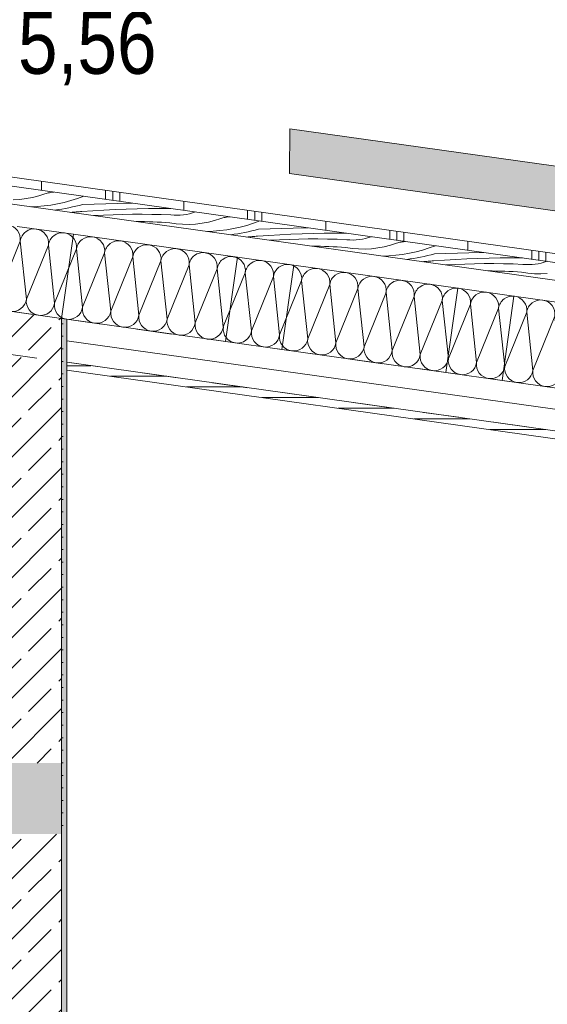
# Model space of a CAD drawing. Header units: metres. Extents: x 0 to 334, y 0 to 60.
# Tile 59 of 72: x 108.05 to 109.54, y 16.04 to 18.82. Entities that reach past the tile are written whole.
import ezdxf

# ---------------------------------------------------------------- set-up
doc = ezdxf.new("R2010")
doc.units = ezdxf.units.M
doc.header["$MEASUREMENT"] = 0
doc.linetypes.add('Strichlinie eng', pattern=[0.115, 0.075, -0.04])
for name, color, linetype in [('Neubau_0', 7, 'Continuous'), ('Neubau_00 Schraffuren', 7, 'Continuous'), ('Neubau_10 Wand außen', 7, 'Continuous'), ('Neubau_24 Dachhaut', 7, 'Continuous'), ('Neubau_25 Dachsparren', 7, 'Continuous'), ('Neubau_30 Dach', 7, 'Continuous'), ('Neubau_70 Entwässerung_Regenwasser', 7, 'Continuous'), ('Neubau_94 Genehmigungsplanung Bemaßung', 7, 'Continuous')]:
    doc.layers.add(name, color=color, linetype=linetype)
doc.styles.add('ERSTELLTER_STIL_1', font='ARIALN.TTF')
pattern_1 = [(45, (111.51342, 12.92067), (-0.0848528, 0.0848528), []), (45, (111.471, 12.9631), (-0.0848528, 0.0848528), [0.09, -0.03])]
pattern_2 = [(45, (111.513422, 12.92067), (-0.01767767, 0.01767767), [0, -0.025])]

# ---------------------------------------------------------------- blocks, each defined once
blk = doc.blocks.new('*X43', base_point=(111.5134, 12.9207))
at = {"layer": 'Neubau_24 Dachhaut', "color": 8, "linetype": 'Continuous', "lineweight": 9}
for p, q in [((107.9741, 18.203), (107.9297, 18.0932)), ((107.9741, 18.203), (107.9915, 18.039)), ((108.0534, 18.1918), (107.9915, 18.039)), ((108.0534, 18.1918), (108.0707, 18.0278)), ((108.1326, 18.1807), (108.0707, 18.0278)), ((108.1326, 18.1807), (108.1499, 18.0167)), ((108.2118, 18.1696), (108.1499, 18.0167)), ((108.2118, 18.1696), (108.2291, 18.0056)), ((108.291, 18.1584), (108.2291, 18.0056)), ((108.291, 18.1584), (108.3084, 17.9944)), ((108.3702, 18.1473), (108.3084, 17.9944)), ((108.3702, 18.1473), (108.3876, 17.9833)), ((108.4495, 18.1362), (108.3876, 17.9833)), ((108.4495, 18.1362), (108.4668, 17.9722)), ((108.5287, 18.125), (108.4668, 17.9722)), ((108.5287, 18.125), (108.546, 17.961)), ((108.6079, 18.1139), (108.546, 17.961)), ((108.6079, 18.1139), (108.6252, 17.9499)), ((108.6871, 18.1028), (108.6252, 17.9499)), ((108.6871, 18.1028), (108.7045, 17.9387)), ((108.7663, 18.0916), (108.7045, 17.9387)), ((108.7663, 18.0916), (108.7837, 17.9276)), ((108.8456, 18.0805), (108.7837, 17.9276)), ((108.8456, 18.0805), (108.8629, 17.9165)), ((108.9248, 18.0694), (108.8629, 17.9165)), ((108.9248, 18.0694), (108.9421, 17.9053)), ((109.004, 18.0582), (108.9421, 17.9053)), ((109.004, 18.0582), (109.0214, 17.8942)), ((109.0832, 18.0471), (109.0214, 17.8942)), ((109.0832, 18.0471), (109.1006, 17.8831)), ((109.1625, 18.036), (109.1006, 17.8831)), ((109.1625, 18.036), (109.1798, 17.8719)), ((109.2417, 18.0248), (109.1798, 17.8719)), ((109.2417, 18.0248), (109.259, 17.8608)), ((109.3209, 18.0137), (109.259, 17.8608)), ((109.3209, 18.0137), (109.3382, 17.8497)), ((109.4001, 18.0026), (109.3382, 17.8497)), ((109.4001, 18.0026), (109.4175, 17.8385)), ((109.4793, 17.9914), (109.4175, 17.8385)), ((109.4793, 17.9914), (109.4967, 17.8274)), ((109.5586, 17.9803), (109.4967, 17.8274)), ((109.5586, 17.9803), (109.5759, 17.8163)), ((109.6378, 17.9692), (109.5759, 17.8163)), ((109.6378, 17.9692), (109.6551, 17.8051)), ((109.717, 17.958), (109.6551, 17.8051)), ((109.717, 17.958), (109.7343, 17.794)), ((109.7962, 17.9469), (109.7343, 17.794)), ((109.7962, 17.9469), (109.8136, 17.7829)), ((109.8754, 17.9358), (109.8136, 17.7829)), ((109.8754, 17.9358), (109.8928, 17.7717)), ((109.9547, 17.9246), (109.8928, 17.7717)), ((109.9547, 17.9246), (109.972, 17.7606)), ((110.0339, 17.9135), (109.972, 17.7606)), ((110.0339, 17.9135), (110.0512, 17.7495)), ((110.1131, 17.9023), (110.0512, 17.7495)), ((110.1131, 17.9023), (110.1305, 17.7383)), ((110.1923, 17.8912), (110.1305, 17.7383)), ((110.1923, 17.8912), (110.2097, 17.7272)), ((110.2716, 17.8801), (110.2097, 17.7272)), ((110.2716, 17.8801), (110.2889, 17.7161)), ((110.3508, 17.8689), (110.2889, 17.7161)), ((110.3508, 17.8689), (110.3681, 17.7049)), ((110.43, 17.8578), (110.3681, 17.7049)), ((110.43, 17.8578), (110.4473, 17.6938)), ((110.5092, 17.8467), (110.4473, 17.6938)), ((110.5092, 17.8467), (110.5139, 17.8024))]:
    blk.add_line(p, q, dxfattribs=at)
for centre, start, end in [((107.9345, 18.2085), 82, 96.8946), ((107.9345, 18.2085), 352, 82), ((108.0137, 18.1974), 82, 172), ((108.0137, 18.1974), 352, 82), ((108.093, 18.1863), 82, 172), ((108.093, 18.1863), 352, 82), ((108.1722, 18.1751), 82, 172), ((108.1722, 18.1751), 352, 82), ((108.2514, 18.164), 82, 172), ((108.2514, 18.164), 352, 82), ((108.3306, 18.1529), 82, 172), ((108.3306, 18.1529), 352, 82), ((108.4098, 18.1417), 82, 172), ((108.4098, 18.1417), 352, 82), ((108.4891, 18.1306), 82, 172), ((108.4891, 18.1306), 352, 82), ((108.5683, 18.1195), 82, 172), ((108.5683, 18.1195), 352, 82), ((108.6475, 18.1083), 82, 172), ((108.6475, 18.1083), 352, 82), ((108.7267, 18.0972), 82, 172), ((108.7267, 18.0972), 352, 82), ((108.806, 18.0861), 82, 172), ((108.806, 18.0861), 352, 82), ((108.8852, 18.0749), 82, 172), ((108.8852, 18.0749), 352, 82), ((108.9644, 18.0638), 82, 172), ((108.9644, 18.0638), 352, 82), ((109.0436, 18.0527), 82, 172), ((109.0436, 18.0527), 352, 82), ((109.1228, 18.0415), 82, 172), ((109.1228, 18.0415), 352, 82), ((109.2021, 18.0304), 82, 172), ((109.2021, 18.0304), 352, 82), ((107.9519, 18.0445), 262, 352), ((108.0311, 18.0334), 172, 262), ((109.2813, 18.0193), 82, 172), ((109.2813, 18.0193), 352, 82), ((109.3605, 18.0081), 82, 172), ((109.3605, 18.0081), 352, 82), ((107.9519, 18.0445), 236.3844, 262), ((108.0311, 18.0334), 262, 352), ((108.1103, 18.0223), 172, 262), ((108.1103, 18.0223), 262, 352), ((108.1895, 18.0111), 172, 262), ((109.4397, 17.997), 82, 172), ((109.4397, 17.997), 352, 82), ((109.5189, 17.9859), 82, 172), ((109.5189, 17.9859), 352, 82), ((109.5982, 17.9747), 82, 172), ((109.5982, 17.9747), 352, 82), ((108.1895, 18.0111), 262, 352), ((108.2687, 18), 172, 262), ((108.2687, 18), 262, 352), ((108.348, 17.9889), 172, 262), ((108.348, 17.9889), 262, 352), ((108.4272, 17.9777), 172, 262), ((109.6774, 17.9636), 82, 172), ((109.6774, 17.9636), 352, 82), ((109.7566, 17.9525), 82, 172), ((109.7566, 17.9525), 352, 82), ((108.4272, 17.9777), 262, 352), ((108.5064, 17.9666), 172, 262), ((108.5064, 17.9666), 262, 352), ((108.5856, 17.9554), 172, 262), ((109.8358, 17.9413), 82, 172), ((109.8358, 17.9413), 352, 82), ((109.9151, 17.9302), 82, 172), ((109.9151, 17.9302), 352, 82), ((109.9943, 17.9191), 82, 172), ((109.9943, 17.9191), 352, 82), ((108.5856, 17.9554), 262, 352), ((108.6649, 17.9443), 172, 262), ((108.6649, 17.9443), 262, 352), ((108.7441, 17.9332), 172, 262), ((108.7441, 17.9332), 262, 352), ((108.8233, 17.922), 172, 262), ((110.0735, 17.9079), 82, 172), ((110.0735, 17.9079), 352, 82), ((110.1527, 17.8968), 82, 172), ((110.1527, 17.8968), 352, 82), ((108.8233, 17.922), 262, 352), ((108.9025, 17.9109), 172, 262), ((108.9025, 17.9109), 262, 352), ((108.9817, 17.8998), 172, 262), ((110.2319, 17.8856), 82, 172), ((110.2319, 17.8856), 352, 82), ((110.3112, 17.8745), 82, 172), ((110.3112, 17.8745), 352, 82), ((110.3904, 17.8634), 82, 172), ((110.3904, 17.8634), 352, 82), ((108.9817, 17.8998), 262, 352), ((109.061, 17.8886), 172, 262), ((109.061, 17.8886), 262, 352), ((109.1402, 17.8775), 172, 262), ((109.1402, 17.8775), 262, 352), ((109.2194, 17.8664), 172, 262), ((110.4696, 17.8522), 82, 172), ((110.4696, 17.8522), 352, 82), ((110.5488, 17.8411), 128.8699, 172), ((109.2194, 17.8664), 262, 352), ((109.2986, 17.8552), 172, 262), ((109.2986, 17.8552), 262, 352), ((109.3778, 17.8441), 172, 262), ((109.3778, 17.8441), 262, 352), ((109.4571, 17.833), 172, 262), ((109.4571, 17.833), 262, 352), ((109.5363, 17.8218), 172, 262), ((109.5363, 17.8218), 262, 352), ((109.6155, 17.8107), 172, 262), ((109.6155, 17.8107), 262, 352), ((109.6947, 17.7996), 172, 262), ((109.6947, 17.7996), 262, 352), ((109.774, 17.7884), 172, 262), ((109.774, 17.7884), 262, 352), ((109.8532, 17.7773), 172, 262), ((109.8532, 17.7773), 262, 352), ((109.9324, 17.7662), 172, 262), ((109.9324, 17.7662), 262, 352), ((110.0116, 17.755), 172, 262), ((110.0116, 17.755), 262, 352), ((110.0908, 17.7439), 172, 262), ((110.0908, 17.7439), 262, 352), ((110.1701, 17.7328), 172, 262), ((110.1701, 17.7328), 262, 352), ((110.2493, 17.7216), 172, 262), ((110.2493, 17.7216), 262, 352), ((110.3285, 17.7105), 172, 262), ((110.3285, 17.7105), 262, 352), ((110.4077, 17.6994), 172, 262), ((110.4077, 17.6994), 262, 352), ((110.4869, 17.6882), 172, 262), ((110.4869, 17.6882), 262, 277.6758)]:
    blk.add_arc(centre, 0.04, start, end, dxfattribs=at)
blk = doc.blocks.new('*X58', base_point=(111.5134, 12.9207))
at = {"layer": 'Neubau_24 Dachhaut', "color": 8, "linetype": 'Continuous', "lineweight": 9}
for p, q in [((108.0879, 18.3148), (108.1056, 18.3192)), ((108.1056, 18.3192), (108.1229, 18.3248)), ((108.1229, 18.3248), (108.126, 18.3258)), ((108.126, 18.3258), (108.1291, 18.3267)), ((108.1291, 18.3267), (108.1322, 18.3276)), ((108.1322, 18.3276), (108.1354, 18.3283)), ((108.1354, 18.3283), (108.1386, 18.3289)), ((108.1386, 18.3289), (108.1418, 18.3293)), ((108.1418, 18.3293), (108.145, 18.3297)), ((108.145, 18.3297), (108.1482, 18.33)), ((108.2327, 18.3181), (108.2145, 18.3115)), ((108.0338, 18.3085), (108.052, 18.3094)), ((108.052, 18.3094), (108.07, 18.3115)), ((108.07, 18.3115), (108.0879, 18.3148)), ((108.1012, 18.2895), (108.082, 18.2888)), ((108.1205, 18.2911), (108.1012, 18.2895)), ((108.1396, 18.2935), (108.1205, 18.2911)), ((108.1586, 18.2968), (108.1396, 18.2935)), ((108.1775, 18.3009), (108.1586, 18.2968)), ((108.1961, 18.3058), (108.1775, 18.3009)), ((108.2145, 18.3115), (108.1961, 18.3058)), ((108.2099, 18.2902), (108.2001, 18.288)), ((108.2197, 18.2926), (108.2099, 18.2902)), ((108.2294, 18.2952), (108.2197, 18.2926)), ((108.2294, 18.2952), (108.2617, 18.2961)), ((108.2617, 18.2961), (108.294, 18.297)), ((108.294, 18.297), (108.3262, 18.2979)), ((108.3262, 18.2979), (108.3585, 18.2988)), ((108.3585, 18.2988), (108.3683, 18.299)), ((108.1606, 18.2806), (108.1506, 18.2791)), ((108.1705, 18.2822), (108.1606, 18.2806)), ((108.1804, 18.2839), (108.1705, 18.2822)), ((108.1903, 18.2859), (108.1804, 18.2839)), ((108.2001, 18.288), (108.1903, 18.2859)), ((108.1961, 18.2728), (108.1999, 18.2731)), ((108.1999, 18.2731), (108.2037, 18.2734)), ((108.2037, 18.2734), (108.2075, 18.2737)), ((108.2075, 18.2737), (108.2113, 18.274)), ((108.2113, 18.274), (108.2152, 18.2744)), ((108.2152, 18.2744), (108.219, 18.2747)), ((108.219, 18.2747), (108.2228, 18.275)), ((108.2228, 18.275), (108.2266, 18.2753)), ((108.2266, 18.2753), (108.2579, 18.2775)), ((108.2579, 18.2775), (108.2891, 18.2794)), ((108.261, 18.2636), (108.2881, 18.2651)), ((108.2881, 18.2651), (108.3151, 18.2663)), ((108.2891, 18.2794), (108.3204, 18.2809)), ((108.3151, 18.2663), (108.3422, 18.267)), ((108.3204, 18.2809), (108.3516, 18.2822)), ((108.3422, 18.267), (108.3693, 18.2674)), ((108.3516, 18.2822), (108.3829, 18.2831)), ((108.3693, 18.2674), (108.3964, 18.2675)), ((108.3829, 18.2831), (108.4142, 18.2836)), ((108.3964, 18.2675), (108.4235, 18.2671)), ((108.4142, 18.2836), (108.4455, 18.2839)), ((108.4235, 18.2671), (108.4506, 18.2664)), ((108.4455, 18.2839), (108.4768, 18.2838)), ((108.4506, 18.2664), (108.4777, 18.2654)), ((108.4777, 18.2654), (108.4865, 18.2647)), ((108.4865, 18.2647), (108.4953, 18.2645)), ((108.4953, 18.2645), (108.5041, 18.2649)), ((108.5041, 18.2649), (108.5128, 18.2657)), ((108.5128, 18.2657), (108.5215, 18.267)), ((108.5215, 18.267), (108.5301, 18.2688)), ((108.5301, 18.2688), (108.5386, 18.2711)), ((108.5386, 18.2711), (108.547, 18.2739)), ((108.6401, 18.2601), (108.6433, 18.2604)), ((108.3795, 18.247), (108.3914, 18.2469)), ((108.3914, 18.2469), (108.4033, 18.2467)), ((108.4033, 18.2467), (108.4152, 18.2464)), ((108.4152, 18.2464), (108.4271, 18.246)), ((108.4271, 18.246), (108.439, 18.2455)), ((108.439, 18.2455), (108.4509, 18.2448)), ((108.4509, 18.2448), (108.4627, 18.2441)), ((108.4627, 18.2441), (108.4746, 18.2433)), ((108.4746, 18.2433), (108.4926, 18.2406)), ((108.4926, 18.2406), (108.5107, 18.2392)), ((108.5107, 18.2392), (108.5289, 18.2389)), ((108.5289, 18.2389), (108.5471, 18.2398)), ((108.5471, 18.2398), (108.5652, 18.2419)), ((108.5652, 18.2419), (108.5831, 18.2452)), ((108.5831, 18.2452), (108.6007, 18.2496)), ((108.6007, 18.2496), (108.618, 18.2552)), ((108.618, 18.2552), (108.6211, 18.2562)), ((108.6211, 18.2562), (108.6242, 18.2572)), ((108.6242, 18.2572), (108.6273, 18.258)), ((108.6273, 18.258), (108.6305, 18.2587)), ((108.6305, 18.2587), (108.6337, 18.2593)), ((108.6337, 18.2593), (108.6369, 18.2598)), ((108.6369, 18.2598), (108.6401, 18.2601)), ((108.6913, 18.2362), (108.6726, 18.2313)), ((108.7097, 18.242), (108.6913, 18.2362)), ((108.7278, 18.2485), (108.7097, 18.242)), ((108.5964, 18.2199), (108.5771, 18.2192)), ((108.6156, 18.2215), (108.5964, 18.2199)), ((108.6347, 18.2239), (108.6156, 18.2215)), ((108.6538, 18.2272), (108.6347, 18.2239)), ((108.6557, 18.211), (108.6457, 18.2096)), ((108.6726, 18.2313), (108.6538, 18.2272)), ((108.6656, 18.2126), (108.6557, 18.211)), ((108.6755, 18.2144), (108.6656, 18.2126)), ((108.6854, 18.2163), (108.6755, 18.2144)), ((108.6953, 18.2184), (108.6854, 18.2163)), ((108.7051, 18.2206), (108.6953, 18.2184)), ((108.7149, 18.223), (108.7051, 18.2206)), ((108.7103, 18.2048), (108.7141, 18.2051)), ((108.7141, 18.2051), (108.718, 18.2054)), ((108.7246, 18.2256), (108.7149, 18.223)), ((108.718, 18.2054), (108.7218, 18.2057)), ((108.7218, 18.2057), (108.753, 18.2079)), ((108.7246, 18.2256), (108.7568, 18.2265)), ((108.753, 18.2079), (108.7842, 18.2098)), ((108.7568, 18.2265), (108.7891, 18.2274)), ((108.7842, 18.2098), (108.8155, 18.2114)), ((108.7891, 18.2274), (108.8214, 18.2283)), ((108.8155, 18.2114), (108.8468, 18.2126)), ((108.8214, 18.2283), (108.8536, 18.2292)), ((108.8468, 18.2126), (108.8781, 18.2135)), ((108.8536, 18.2292), (108.8635, 18.2294)), ((108.8781, 18.2135), (108.9093, 18.2141)), ((108.9093, 18.2141), (108.9406, 18.2143)), ((108.9406, 18.2143), (108.9719, 18.2142)), ((108.6912, 18.2032), (108.695, 18.2035)), ((108.695, 18.2035), (108.6988, 18.2038)), ((108.6988, 18.2038), (108.7027, 18.2041)), ((108.7027, 18.2041), (108.7065, 18.2045)), ((108.7065, 18.2045), (108.7103, 18.2048)), ((108.7561, 18.194), (108.7832, 18.1956)), ((108.7832, 18.1956), (108.8103, 18.1967)), ((108.8103, 18.1967), (108.8374, 18.1975)), ((108.8374, 18.1975), (108.8645, 18.1979)), ((108.8645, 18.1979), (108.8916, 18.1979)), ((108.8746, 18.1774), (108.8865, 18.1773)), ((108.8865, 18.1773), (108.8984, 18.1771)), ((108.8916, 18.1979), (108.9187, 18.1976)), ((108.9187, 18.1976), (108.9458, 18.1968)), ((108.9458, 18.1968), (108.9728, 18.1958)), ((108.9728, 18.1958), (108.9816, 18.1951)), ((108.9816, 18.1951), (108.9904, 18.1949)), ((108.9904, 18.1949), (108.9992, 18.1953)), ((108.9992, 18.1953), (109.008, 18.1961)), ((109.008, 18.1961), (109.0167, 18.1974)), ((109.0167, 18.1974), (109.0253, 18.1993)), ((109.0253, 18.1993), (109.0338, 18.2016)), ((109.0338, 18.2016), (109.0421, 18.2043)), ((109.0782, 18.1756), (109.0959, 18.18)), ((109.0959, 18.18), (109.1132, 18.1856)), ((109.1132, 18.1856), (109.1162, 18.1866)), ((109.1162, 18.1866), (109.1193, 18.1876)), ((109.1193, 18.1876), (109.1225, 18.1884)), ((109.1225, 18.1884), (109.1256, 18.1891)), ((109.1256, 18.1891), (109.1288, 18.1897)), ((109.1288, 18.1897), (109.132, 18.1902)), ((109.132, 18.1902), (109.1352, 18.1905)), ((109.1352, 18.1905), (109.1385, 18.1908)), ((109.2229, 18.1789), (109.2048, 18.1724)), ((108.8984, 18.1771), (108.9103, 18.1768)), ((108.9103, 18.1768), (108.9222, 18.1764)), ((108.9222, 18.1764), (108.9341, 18.1759)), ((108.9341, 18.1759), (108.946, 18.1753)), ((108.946, 18.1753), (108.9579, 18.1745)), ((108.9579, 18.1745), (108.9697, 18.1737)), ((108.9697, 18.1737), (108.9877, 18.1711)), ((108.9877, 18.1711), (109.0059, 18.1696)), ((109.0059, 18.1696), (109.0241, 18.1693)), ((109.0241, 18.1693), (109.0422, 18.1703)), ((109.0422, 18.1703), (109.0603, 18.1724)), ((109.0603, 18.1724), (109.0782, 18.1756)), ((109.0915, 18.1503), (109.0722, 18.1496)), ((109.1107, 18.1519), (109.0915, 18.1503)), ((109.1299, 18.1543), (109.1107, 18.1519)), ((109.1489, 18.1576), (109.1299, 18.1543)), ((109.1677, 18.1617), (109.1489, 18.1576)), ((109.1864, 18.1666), (109.1677, 18.1617)), ((109.2048, 18.1724), (109.1864, 18.1666)), ((109.2002, 18.151), (109.1904, 18.1488)), ((109.21, 18.1534), (109.2002, 18.151)), ((109.2197, 18.156), (109.21, 18.1534)), ((109.2197, 18.156), (109.252, 18.1569)), ((109.252, 18.1569), (109.2842, 18.1578)), ((109.2842, 18.1578), (109.3165, 18.1587)), ((109.3165, 18.1587), (109.3488, 18.1596)), ((109.3488, 18.1596), (109.3586, 18.1599)), ((109.1508, 18.1414), (109.1409, 18.14)), ((109.1608, 18.143), (109.1508, 18.1414)), ((109.1707, 18.1448), (109.1608, 18.143)), ((109.1806, 18.1467), (109.1707, 18.1448)), ((109.1904, 18.1488), (109.1806, 18.1467)), ((109.1863, 18.1336), (109.1901, 18.1339)), ((109.1901, 18.1339), (109.194, 18.1342)), ((109.194, 18.1342), (109.1978, 18.1346)), ((109.1978, 18.1346), (109.2016, 18.1349)), ((109.2016, 18.1349), (109.2054, 18.1352)), ((109.2054, 18.1352), (109.2093, 18.1355)), ((109.2093, 18.1355), (109.2131, 18.1358)), ((109.2131, 18.1358), (109.2169, 18.1361)), ((109.2169, 18.1361), (109.2481, 18.1383)), ((109.2481, 18.1383), (109.2794, 18.1402)), ((109.2513, 18.1245), (109.2783, 18.126)), ((109.2783, 18.126), (109.3054, 18.1271)), ((109.2794, 18.1402), (109.3106, 18.1418)), ((109.3054, 18.1271), (109.3325, 18.1279)), ((109.3106, 18.1418), (109.3419, 18.143)), ((109.3325, 18.1279), (109.3596, 18.1283)), ((109.3419, 18.143), (109.3732, 18.1439)), ((109.3596, 18.1283), (109.3867, 18.1283)), ((109.3732, 18.1439), (109.4045, 18.1445)), ((109.3867, 18.1283), (109.4138, 18.128)), ((109.4045, 18.1445), (109.4358, 18.1447)), ((109.4138, 18.128), (109.4409, 18.1273)), ((109.4358, 18.1447), (109.4671, 18.1446)), ((109.4409, 18.1273), (109.468, 18.1262)), ((109.468, 18.1262), (109.4768, 18.1255)), ((109.4768, 18.1255), (109.4856, 18.1254)), ((109.4856, 18.1254), (109.4943, 18.1257)), ((109.4943, 18.1257), (109.5031, 18.1265)), ((109.5031, 18.1265), (109.5118, 18.1278)), ((109.5118, 18.1278), (109.5204, 18.1297)), ((109.5204, 18.1297), (109.5289, 18.132)), ((109.5289, 18.132), (109.5372, 18.1348)), ((109.3698, 18.1078), (109.3817, 18.1077)), ((109.3817, 18.1077), (109.3936, 18.1075)), ((109.3936, 18.1075), (109.4055, 18.1072)), ((109.4055, 18.1072), (109.4174, 18.1068)), ((109.4174, 18.1068), (109.4292, 18.1063)), ((109.4292, 18.1063), (109.4411, 18.1057)), ((109.4411, 18.1057), (109.453, 18.1049)), ((109.453, 18.1049), (109.4649, 18.1041)), ((109.4649, 18.1041), (109.4829, 18.1015)), ((109.4829, 18.1015), (109.501, 18.1)), ((109.501, 18.1), (109.5192, 18.0998)), ((109.5192, 18.0998), (109.5374, 18.1007))]:
    blk.add_line(p, q, dxfattribs=at)

msp = doc.modelspace()

# ---------------------------------------------------------------- hatches: boundary and pattern name
at = {"layer": 'Neubau_0', "linetype": 'Continuous', "lineweight": 18, "true_color": 0x738fa8}
msp.add_hatch(color=153, dxfattribs=at).paths.add_polyline_path([(108.8112, 18.3819), (108.8126, 18.5085), (111.6946, 18.1035), (111.6933, 17.9768)])
at = {"layer": 'Neubau_00 Schraffuren', "linetype": 'Continuous', "lineweight": 13}
h = msp.add_hatch(dxfattribs=at)
h.set_pattern_fill('Gips_0001', style=0, pattern_type=2)
h.set_pattern_definition(pattern_2)
h.paths.add_polyline_path([(108.1847, 12.9207), (108.1697, 12.9207), (108.1697, 17.9735), (108.1847, 17.9714)])
at = {"layer": 'Neubau_10 Wand außen', "linetype": 'Continuous', "lineweight": 0, "true_color": 0x000000}
h = msp.add_hatch(dxfattribs=at)
h.set_pattern_fill('Beton_Stahlbeton_0001', color=18, style=0, pattern_type=2)
h.set_pattern_definition(pattern_1)
h.paths.add_polyline_path([(107.9297, 18.0072), (107.9297, 16.8807), (107.9297, 16.7207), (108.1697, 16.7207), (108.1697, 16.5207), (108.1697, 17.9735), (108.0113, 17.9958)])
h = msp.add_hatch(dxfattribs=at)
h.set_pattern_fill('Gips_0001', color=18, style=0, pattern_type=2)
h.set_pattern_definition(pattern_2)
h.paths.add_polyline_path([(108.1697, 16.7207), (108.1697, 16.5207), (108.1847, 16.5207), (108.1847, 17.9714), (108.1697, 17.9735)])
h = msp.add_hatch(dxfattribs=at)
h.set_pattern_fill('Beton_Stahlbeton_0001', color=18, style=0, pattern_type=2)
h.set_pattern_definition(pattern_1)
h.paths.add_polyline_path([(107.9297, 12.9207), (107.9297, 12.8107), (108.1697, 12.8107), (108.1697, 12.9207), (108.1697, 16.5207), (107.9297, 16.5207)])
h = msp.add_hatch(dxfattribs=at)
h.set_pattern_fill('Gips_0001', color=18, style=0, pattern_type=2)
h.set_pattern_definition(pattern_2)
h.paths.add_polyline_path([(108.1847, 16.5207), (108.1697, 16.5207), (108.1697, 12.9207), (108.1847, 12.9207)])
at = {"layer": 'Neubau_24 Dachhaut', "linetype": 'Continuous', "lineweight": 0, "true_color": 0x000000}
h = msp.add_hatch(dxfattribs=at)
h.set_pattern_fill('Metall_Zinkblech_0001', color=18, style=0, pattern_type=2)
h.set_pattern_definition([(90, (111.53342, 12.92067), (-0.4, 0), []), (90, (111.51342, 12.92067), (-0.4, 0), []), (90, (111.49342, 12.92067), (-0.4, 0), []), (90, (111.71342, 13.92067), (-0.2, 0), [])])
h.paths.add_polyline_path([(107.9297, 18.3607), (109.7925, 18.0989), (109.7959, 18.1236), (107.9297, 18.3859)])
at = {"layer": 'Neubau_24 Dachhaut', "linetype": 'Continuous', "lineweight": 9}
h = msp.add_hatch(dxfattribs=at)
h.set_pattern_fill('Holzwerkstoff_Sperrholz__D2', color=8, style=0, pattern_type=2)
h.set_pattern_definition([(0, (111.513422, 12.92067), (0, 0.03), [])])
h.paths.add_polyline_path([(108.1847, 17.828), (118.5397, 16.3727), (118.5397, 16.3949), (108.1847, 17.8502)])
at = {"layer": 'Neubau_30 Dach', "linetype": 'Continuous', "lineweight": 0, "true_color": 0x000000}
h = msp.add_hatch(dxfattribs=at)
h.set_pattern_fill('Beton_Stahlbeton_0001', color=18, style=0, pattern_type=2)
h.set_pattern_definition(pattern_1)
h.paths.add_polyline_path([(93.1071, 16.5207), (108.1697, 16.5207), (108.1697, 16.7207), (107.9297, 16.7207), (93.3669, 16.7207), (93.1071, 16.7207)])

# ---------------------------------------------------------------- linework, layer by layer
at = {"layer": 'Neubau_0', "color": 7, "linetype": 'Continuous', "lineweight": 9, "flags": 128}
msp.add_lwpolyline([(108.8112, 18.3819), (108.8126, 18.5085), (111.6946, 18.1035), (111.6933, 17.9768)], close=True, dxfattribs=at)
at = {"layer": 'Neubau_00 Schraffuren', "color": 7, "linetype": 'Continuous', "lineweight": 9, "flags": 128}
msp.add_lwpolyline([(108.1847, 12.9207), (108.1697, 12.9207), (108.1697, 17.9735), (108.1847, 17.9714)], close=True, dxfattribs=at)
at = {"layer": 'Neubau_10 Wand außen', "color": 7, "linetype": 'Continuous', "lineweight": 13}
for p, q in [((108.1847, 17.828), (108.1847, 16.5207)), ((108.1847, 16.5207), (108.1847, 15.9628))]:
    msp.add_line(p, q, dxfattribs=at)
at = {"layer": 'Neubau_10 Wand außen', "color": 7, "linetype": 'Continuous', "lineweight": 13, "flags": 128}
for points in [[(108.1697, 17.9735), (108.1697, 16.7207), (108.1697, 16.5207)], [(108.1847, 17.9714), (108.1847, 17.9108), (108.1847, 17.8502), (108.1847, 17.828)], [(108.1697, 16.5207), (108.1697, 12.9207), (108.1697, 12.9057), (108.1697, 12.8407), (108.1697, 12.8107)]]:
    msp.add_lwpolyline(points, dxfattribs=at)
at = {"layer": 'Neubau_24 Dachhaut', "color": 7, "linetype": 'Continuous', "lineweight": 13}
for p, q in [((107.9297, 18.3859), (119.0417, 16.8242)), ((107.9297, 18.3102), (119.0417, 16.7485)), ((108.1847, 17.9108), (118.5397, 16.4555)), ((108.1847, 17.8502), (118.5397, 16.3949)), ((108.1847, 17.828), (118.5397, 16.3727))]:
    msp.add_line(p, q, dxfattribs=at)
at = {"layer": 'Neubau_24 Dachhaut', "color": 7, "linetype": 'Continuous', "lineweight": 13, "flags": 128}
for points in [[(107.9297, 18.3607), (109.7925, 18.0989), (109.8321, 18.0933), (110.8515, 17.9501), (110.8911, 17.9445), (110.9808, 17.9319), (111.0204, 17.9263), (112.0398, 17.783), (112.0794, 17.7775), (112.1691, 17.7649), (112.2087, 17.7593), (113.2281, 17.616), (113.2677, 17.6105), (113.3574, 17.5979), (113.397, 17.5923), (114.4164, 17.449), (114.456, 17.4435), (114.5457, 17.4309)], [(108.0447, 18.2334), (108.2031, 18.2112), (108.6649, 18.1463), (108.8233, 18.124), (109.2851, 18.0591), (109.4435, 18.0368), (109.9053, 17.972), (110.0637, 17.9497), (110.5255, 17.8848), (110.6839, 17.8625), (111.1457, 17.7976), (111.3041, 17.7754), (111.7659, 17.7105), (111.9243, 17.6882), (112.3861, 17.6233), (112.5445, 17.601), (113.0063, 17.5361), (113.1647, 17.5139), (113.6265, 17.449), (113.7849, 17.4267), (114.2467, 17.3618), (114.4051, 17.3395), (114.8669, 17.2746)], [(108.0113, 17.9958), (108.1697, 17.9735), (108.1847, 17.9714), (108.6315, 17.9086), (108.7899, 17.8863), (109.2517, 17.8215), (109.4101, 17.7992), (109.8719, 17.7343), (110.0303, 17.712), (110.4921, 17.6471), (110.6505, 17.6249), (111.1123, 17.56), (111.2707, 17.5377), (111.7325, 17.4728), (111.8909, 17.4505), (112.3527, 17.3856), (112.5111, 17.3634), (112.9729, 17.2985), (113.1313, 17.2762), (113.5931, 17.2113), (113.7515, 17.189), (114.2133, 17.1241), (114.3717, 17.1019), (114.8335, 17.037)]]:
    msp.add_lwpolyline(points, dxfattribs=at)
at = {"layer": 'Neubau_25 Dachsparren', "color": 7, "linetype": 'Continuous', "lineweight": 9}
for p, q in [((108.2031, 18.2112), (108.1697, 17.9735)), ((108.6649, 18.1463), (108.6315, 17.9086)), ((108.8233, 18.124), (108.7899, 17.8863)), ((109.2851, 18.0591), (109.2517, 17.8215)), ((109.4435, 18.0368), (109.4101, 17.7992))]:
    msp.add_line(p, q, dxfattribs=at)
at = {"layer": 'Neubau_70 Entwässerung_Regenwasser', "color": 7, "linetype": 'Strichlinie eng', "lineweight": 13}
msp.add_lwpolyline([(107.3911, 18.0829), (118.7947, 16.4803), (118.7947, 16.3591), (107.3909, 17.9618)], close=True, dxfattribs=at)

# ---------------------------------------------------------------- block references
at = {"layer": 'Neubau_24 Dachhaut', "lineweight": 0}
for name in ['*X58', '*X43']:
    msp.add_blockref(name, (111.5134, 12.9207), dxfattribs=at)

# ---------------------------------------------------------------- texts
at = {"layer": 'Neubau_94 Genehmigungsplanung Bemaßung', "color": 7, "lineweight": 9, "insert": (107.2561, 18.6308), "char_height": 0.175, "attachment_point": 7, "style": 'ERSTELLTER_STIL_1'}
msp.add_mtext('\\A1;{\\pql;\\fArial Narrow|b0|i0|c0|p0;\\W1.000000;OK First 5,56}', dxfattribs=at)

doc.saveas('drawing.dxf')
